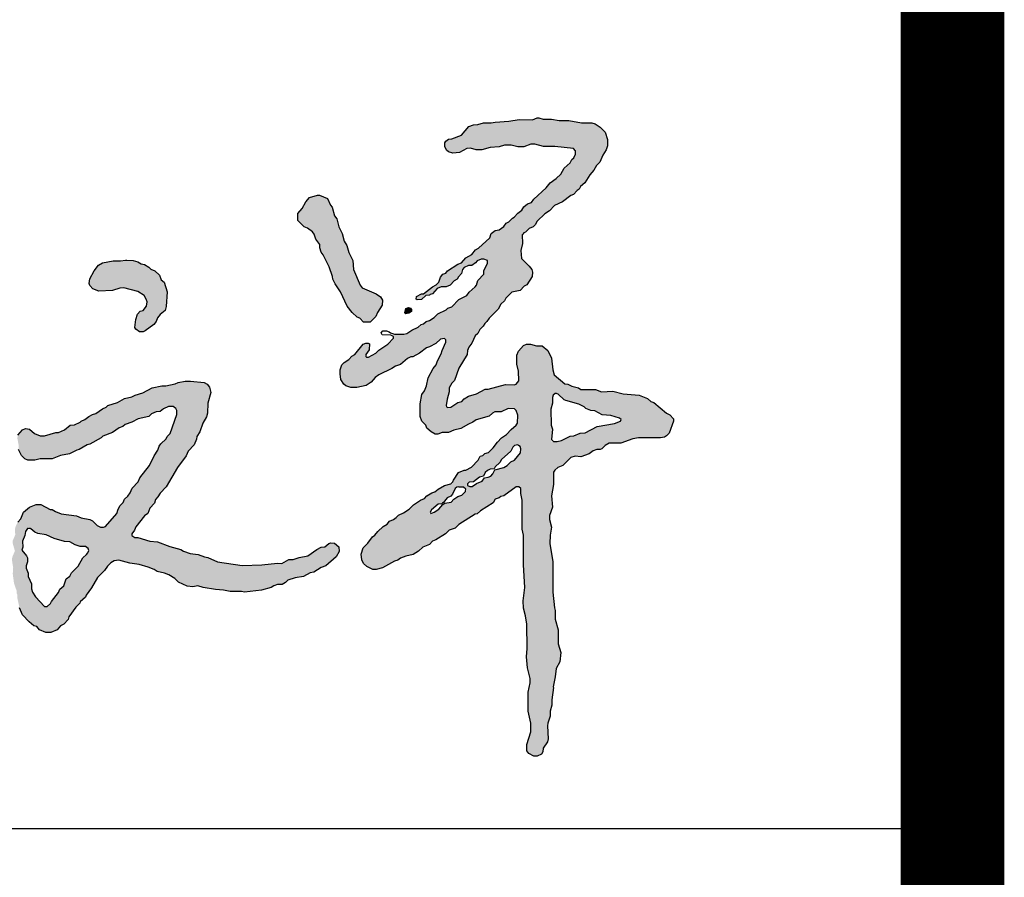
# Model space of a CAD drawing. Extents: x 427948 to 764348, y 274849 to 601549.
# Tile 79 of 212: x 762449 to 763398, y 347202 to 348029. Entities that reach past the tile are written whole.
import ezdxf

# ---------------------------------------------------------------- set-up
doc = ezdxf.new("R2010")
doc.units = 0
doc.header["$LTSCALE"] = 1000
doc.header["$MEASUREMENT"] = 0
doc.layers.get('0').update_dxf_attribs({"linetype": 'CONTINUOUS'})
doc.layers.add('PUB_TITLE', color=4, linetype='CONTINUOUS')

# ---------------------------------------------------------------- blocks, each defined once
blk = doc.blocks.new('谭文军')
at = {"linetype": 'Continuous'}
h = blk.add_hatch(color=256, dxfattribs=at)
h.paths.add_polyline_path([(2707.3, 2346), (2707.3, 2339), (2699.3, 2322), (2699.3, 2313), (2684.3, 2298), (2680.9, 2285.4), (2664.3, 2270), (2658.3, 2262), (2639.3, 2253), (2622.3, 2235), (2613.3, 2232), (2609.3, 2228), (2589.3, 2219), (2580.3, 2210), (2569.3, 2203), (2561.3, 2200), (2555.3, 2195), (2549.3, 2193), (2542.3, 2187), (2527.3, 2180), (2512.3, 2170), (2483.3, 2170), (2483.3, 2161), (2470.3, 2146), (2448.3, 2132), (2441.3, 2125), (2421.2, 2113.1), (2415.2, 2119.1), (2425.3, 2133), (2426.3, 2147), (2423.3, 2149), (2417.3, 2149), (2411.3, 2146), (2391.3, 2122), (2384.3, 2118), (2377.3, 2110), (2366.3, 2103), (2360.3, 2097), (2356.3, 2085), (2356.3, 2076), (2358.3, 2062), (2365.3, 2051), (2370.3, 2047), (2382.3, 2043), (2396.3, 2043), (2418.3, 2048), (2430.3, 2056), (2443.8, 2070.8), (2479.3, 2088), (2488.3, 2094), (2500.3, 2098), (2517.3, 2112), (2525.3, 2116), (2529.3, 2116), (2545.3, 2125), (2562.3, 2138), (2569.3, 2140), (2584.3, 2148), (2595.3, 2158), (2608.3, 2160.6), (2608.3, 2151), (2599.3, 2131), (2597.3, 2123), (2588.3, 2107), (2585.3, 2097), (2578.3, 2088), (2566.3, 2066), (2562.3, 2047), (2557.3, 2035), (2551.3, 2026), (2547.3, 2004), (2547.3, 1974), (2551.3, 1963), (2560.3, 1953), (2563.3, 1946), (2573.3, 1937), (2583.3, 1932), (2589.3, 1932), (2599.3, 1936), (2614.3, 1936), (2627.3, 1941), (2644.3, 1945), (2662.3, 1956), (2672.3, 1960), (2680.3, 1966), (2711.3, 1975), (2722.8, 1985), (2740.3, 1985), (2757.3, 1993), (2774.9, 1991.8), (2780.3, 1977), (2779.2, 1955.4), (2764.3, 1943), (2753.3, 1931), (2741.3, 1923), (2731.3, 1913), (2721.3, 1899), (2710.3, 1888), (2701.3, 1886), (2696.3, 1881), (2690.3, 1879), (2685.3, 1870), (2669.3, 1853), (2656.3, 1846), (2652.3, 1846), (2638.3, 1840), (2626.3, 1822), (2624.4, 1814.1), (2605.3, 1809), (2590.3, 1801), (2582.3, 1794), (2575.3, 1792), (2563.3, 1785), (2557.3, 1778), (2548.3, 1774), (2531.3, 1763), (2521.3, 1753), (2507.3, 1744), (2495.3, 1739), (2487.8, 1730), (2474.3, 1724), (2468.3, 1717), (2459.3, 1712), (2446.3, 1700), (2439.3, 1691), (2433.3, 1687), (2422.3, 1672), (2411.3, 1661), (2406.3, 1646), (2408.3, 1632), (2412.3, 1623), (2420.3, 1616), (2434.3, 1609), (2442.3, 1609), (2457.3, 1613), (2486.3, 1629), (2494.3, 1631), (2500.3, 1636), (2513.3, 1641), (2530.3, 1645), (2543.3, 1653), (2553.3, 1662), (2569.3, 1669), (2576.3, 1677), (2584.3, 1680), (2607.3, 1694), (2616.3, 1703), (2630.3, 1708), (2639.3, 1716), (2678.3, 1741), (2683.3, 1742), (2691.3, 1749), (2721.3, 1768), (2726.3, 1777), (2735.3, 1780), (2739.3, 1783), (2746.3, 1785), (2779.5, 1808.2), (2787.3, 1802), (2787.3, 1790), (2790.3, 1774), (2790.3, 1705), (2793.3, 1691), (2793.3, 1620), (2796.3, 1566), (2792.3, 1534), (2793.3, 1517), (2798.3, 1499), (2801.3, 1479), (2802.3, 1421), (2800.3, 1401), (2803.3, 1375), (2810.5, 1344), (2804.3, 1317), (2804.3, 1271), (2811.3, 1243), (2811.3, 1222), (2801.3, 1192), (2801.3, 1177), (2806.3, 1170), (2818.3, 1164), (2826.3, 1164), (2836.3, 1169), (2839.3, 1174), (2840.3, 1183), (2850.3, 1198), (2852.3, 1205), (2850.1, 1239.7), (2857.3, 1259), (2857.3, 1271), (2861.3, 1286), (2861.3, 1298), (2865.3, 1328), (2864.3, 1329), (2869.3, 1353), (2871.3, 1373), (2880.3, 1389), (2882.3, 1411), (2876.3, 1432), (2876.3, 1465), (2869.3, 1491), (2869.3, 1511), (2867.3, 1518), (2863.3, 1555), (2863.3, 1627), (2856.3, 1671), (2857.3, 1691), (2860.3, 1710), (2853.8, 1733.6), (2862.3, 1758), (2860.3, 1785), (2865.3, 1812), (2865.3, 1843.4), (2875.3, 1852), (2887.3, 1857), (2906.3, 1876), (2916.3, 1879), (2930.3, 1878), (2950.3, 1885), (2963.2, 1895), (2976.3, 1895), (2980.3, 1897), (2988.3, 1905), (2997.3, 1910), (3025.3, 1910), (3054.3, 1921), (3067.3, 1923), (3120.3, 1923), (3129.3, 1925), (3134.3, 1928), (3140.3, 1934), (3151.3, 1963), (3151.3, 1968), (3142.3, 1978), (3134.3, 1982), (3104.3, 2007), (3097.3, 2010), (3089.3, 2017), (3069.3, 2025), (3031.3, 2028), (3006.3, 2034), (2979.3, 2033), (2965.3, 2038), (2930.3, 2038), (2924.3, 2042), (2908.3, 2046), (2899.3, 2051), (2892.3, 2052), (2866.3, 2073), (2863.3, 2085), (2860.3, 2113), (2851.3, 2131), (2838.3, 2142), (2824.3, 2142), (2810.3, 2146), (2800.3, 2146), (2793.3, 2143), (2781.3, 2130), (2777.3, 2120), (2777.3, 2099), (2781.3, 2082), (2782.3, 2059), (2774.7, 2048.8), (2750.3, 2050), (2709.3, 2039), (2702.3, 2039), (2681.3, 2028), (2662.3, 2022), (2652.3, 2016), (2646.3, 2010), (2637.3, 2007), (2616, 1993.2), (2609.1, 1997.9), (2611.3, 2015), (2616.3, 2033), (2616.3, 2042), (2622.3, 2053), (2629.3, 2060), (2639.3, 2089), (2659.3, 2122), (2660.8, 2135.4), (2670.3, 2149), (2678.3, 2166), (2684.3, 2172), (2689.3, 2181), (2697.3, 2189), (2701.3, 2196), (2706.3, 2200), (2711.3, 2208), (2733.3, 2230), (2739.3, 2242), (2748.3, 2250), (2751.3, 2256), (2765.3, 2270), (2785.3, 2274), (2795.3, 2285), (2801.3, 2288), (2814.3, 2308), (2815.3, 2318), (2813.3, 2324), (2807.3, 2332), (2788.3, 2351), (2787.3, 2370), (2791.3, 2386), (2790.1, 2411), (2798.3, 2413), (2807.3, 2422), (2816.3, 2426), (2821.3, 2431), (2826.3, 2440), (2844.3, 2457), (2855.3, 2464), (2867.3, 2477), (2886.3, 2486), (2906.3, 2501), (2912.3, 2503), (2921.3, 2513), (2926.3, 2516), (2929.3, 2522), (2939.3, 2531), (2951.3, 2550), (2961.3, 2561), (2967.3, 2572), (2975.3, 2580), (2982.3, 2597), (2990.3, 2610), (2993.3, 2619), (2993.3, 2634), (2988.3, 2652), (2976.3, 2664), (2964.3, 2672), (2956.3, 2674), (2931.3, 2674), (2901.3, 2680), (2878.3, 2680), (2860.3, 2683), (2840.3, 2683), (2830.3, 2686), (2826.3, 2686), (2815.3, 2681), (2783.3, 2682), (2758.3, 2678), (2726.3, 2676), (2716.3, 2674), (2698.3, 2674), (2684.3, 2670), (2674.3, 2669), (2663.3, 2665), (2645.3, 2645), (2622.3, 2636), (2614.3, 2635), (2608.3, 2630), (2606.3, 2626), (2606.3, 2618), (2610.3, 2609), (2614.3, 2605), (2625.3, 2602), (2641.3, 2603), (2662.5, 2615.5), (2680.3, 2610), (2694.3, 2610), (2714.3, 2615), (2735.3, 2617), (2748.3, 2621), (2764.3, 2621), (2780.3, 2617), (2794.3, 2617), (2815, 2624.3), (2841.3, 2618), (2868.3, 2618), (2917.3, 2612.4), (2917.3, 2594.2), (2908.3, 2587), (2904.3, 2579), (2890.3, 2566), (2882.3, 2552), (2871.3, 2541), (2857.3, 2531), (2847.3, 2519), (2818.3, 2492), (2812.3, 2484), (2803.3, 2481), (2794.3, 2474), (2789.3, 2466), (2780.3, 2459), (2771.3, 2449), (2767.3, 2447), (2758.3, 2438), (2752.3, 2435), (2746.3, 2427), (2735.3, 2419), (2726.3, 2417), (2716.3, 2410), (2713.3, 2400), (2686.3, 2375), (2679.3, 2371), (2670.3, 2360), (2656.3, 2352), (2645.3, 2340), (2637.3, 2337), (2612.3, 2321), (2608.3, 2316), (2601.3, 2313), (2595.3, 2306), (2590.2, 2290.7), (2576.3, 2283), (2555.3, 2266), (2550.3, 2266), (2538.3, 2260), (2537.3, 2254), (2540.3, 2252), (2550.3, 2253), (2560.3, 2262), (2569.3, 2263), (2571.3, 2265), (2576.3, 2266), (2587.3, 2279), (2597.3, 2283), (2609.3, 2283), (2618.3, 2287), (2628.3, 2297), (2635.3, 2301), (2638.3, 2307), (2645.3, 2315), (2649.5, 2327.6), (2662.3, 2334), (2670.3, 2334), (2679.3, 2340), (2686.5, 2349), (2699.3, 2349)])
h.paths.add_polyline_path([(2890.3, 2014), (2894.3, 2012), (2925.3, 2003), (2938.3, 1997), (2942.3, 1993), (2954.3, 1988), (2963.3, 1987), (2981.3, 1978), (3001.3, 1976), (3027.1, 1968.6), (3024.3, 1963), (3010.3, 1957), (2969.3, 1950), (2940.3, 1935), (2928.3, 1934), (2913.3, 1928), (2904.3, 1927), (2884.3, 1917), (2873.3, 1914), (2859.9, 1914), (2862.3, 1944), (2859.3, 1953), (2858.3, 1991), (2862.3, 2006), (2862.3, 2023.4), (2871, 2030.3), (2873.3, 2028), (2876.3, 2027)], flags=16)
h.paths.add_polyline_path([(2786.3, 1887), (2772.3, 1870), (2763.3, 1866), (2750.3, 1852.9), (2725.3, 1847), (2718.7, 1833.7), (2709.3, 1829), (2700.3, 1828), (2695.3, 1820), (2681.3, 1814), (2669.2, 1805.5), (2657.5, 1810.1), (2664.3, 1817), (2674.3, 1818), (2688.3, 1829), (2698.3, 1832), (2704.2, 1843.6), (2714.3, 1848), (2723.3, 1849), (2726.3, 1854), (2737.3, 1864), (2741.3, 1871), (2763.3, 1891), (2770.2, 1904.7), (2783.6, 1906.4), (2787.3, 1897)], flags=16)
h.paths.add_polyline_path([(2650.3, 1805), (2659.3, 1799), (2646.3, 1786), (2637.3, 1783), (2627.3, 1777), (2621.3, 1770), (2606.3, 1767), (2601.3, 1764), (2591.3, 1753), (2580.3, 1746), (2568.7, 1741.6), (2574.3, 1751), (2590.3, 1765), (2599.3, 1766), (2600.3, 1768), (2602.3, 1768), (2611.3, 1780), (2620.3, 1784), (2624.3, 1789), (2631.5, 1804.4), (2639.3, 1806), (2640.3, 1805)], flags=16)
for points in [[(2377.3, 2365), (2372.3, 2382), (2366.3, 2392), (2361.3, 2410), (2353.3, 2426), (2348.3, 2445), (2343.3, 2452), (2337.3, 2473), (2333.3, 2478), (2326.3, 2494), (2307.3, 2502), (2302.3, 2502), (2283.3, 2496), (2274.3, 2486), (2266.3, 2470), (2255.3, 2458), (2255.3, 2441), (2270.3, 2426), (2278.3, 2423), (2293.4, 2411.7), (2298.3, 2397), (2308.3, 2384), (2308.3, 2376), (2311.3, 2366), (2316.3, 2359), (2330.3, 2331), (2338.3, 2308), (2339.3, 2301), (2344.3, 2290), (2357.3, 2271), (2373.3, 2237), (2385.3, 2222), (2397.3, 2211), (2403.3, 2208), (2412.3, 2199), (2428.3, 2199), (2441.3, 2212), (2445.3, 2222), (2456.3, 2239), (2457.3, 2251), (2452.3, 2259), (2442.3, 2266), (2406.3, 2282.4), (2388.3, 2324), (2386.3, 2346)], [(1874.1, 2272), (1889.1, 2262), (1896.5, 2250.3), (1895.1, 2237), (1887.1, 2227), (1880.1, 2225), (1873.1, 2218), (1869.1, 2205), (1867.1, 2186), (1869.1, 2182), (1878.1, 2176), (1887.1, 2176), (1892.1, 2178), (1912.1, 2193), (1918.1, 2200), (1921.1, 2209), (1927.1, 2217), (1939.1, 2227), (1942.1, 2236), (1944.1, 2271), (1937.1, 2294), (1930.1, 2300), (1926.1, 2311), (1915.1, 2321), (1905.1, 2325), (1900.1, 2330), (1890.1, 2336), (1882.1, 2338), (1874.1, 2343), (1863.1, 2346), (1848.1, 2347), (1845.1, 2347), (1833.1, 2345), (1815.1, 2345), (1790.1, 2340), (1780.1, 2335), (1770.1, 2321), (1760.1, 2302), (1758.1, 2291), (1760.1, 2286), (1767.1, 2278), (1781.1, 2273), (1814.1, 2274), (1831.1, 2280), (1841.1, 2281)], [(2526.3, 2229), (2524.3, 2232), (2519.3, 2234), (2513.3, 2231), (2510.3, 2222), (2513.3, 2219), (2520.3, 2220), (2526.3, 2224)]]:
    blk.add_hatch(color=256, dxfattribs=at).paths.add_polyline_path(points)
h = blk.add_hatch(color=256, dxfattribs=at)
h.paths.add_polyline_path([(1886.1, 2030), (1868.1, 2025), (1860.1, 2021), (1842.1, 2017), (1826.1, 2007), (1803.1, 2000), (1799.1, 1996), (1790.1, 1992), (1774.1, 1981), (1766.1, 1979), (1757.1, 1974), (1748.1, 1967), (1739.1, 1963), (1737.1, 1960), (1723.1, 1954), (1713.1, 1953), (1699.1, 1942), (1685.1, 1936), (1679.1, 1936), (1652.1, 1928), (1641.1, 1928), (1628.1, 1933), (1616.1, 1944), (1606.1, 1945), (1599.1, 1942), (1588.1, 1929), (1587.1, 1922), (1590.1, 1906), (1590.1, 1895), (1597.1, 1881), (1605.1, 1873), (1612.1, 1870), (1629.1, 1870), (1641.1, 1873), (1670.1, 1873), (1690.1, 1881), (1711.1, 1885), (1729.1, 1894), (1734.1, 1895), (1753.1, 1906), (1760.1, 1908), (1787.1, 1923), (1791.1, 1927), (1814.1, 1936), (1830.1, 1947), (1838.1, 1950), (1844.1, 1955), (1860.1, 1960), (1875.1, 1968), (1900.1, 1974), (1907.1, 1980), (1918.1, 1985), (1927.1, 1986), (1935.1, 1992), (1947.1, 1998), (1963.1, 1998), (1968.8, 1983.8), (1951.1, 1933), (1944.1, 1926), (1942.1, 1921), (1929.1, 1909), (1925.1, 1903), (1922.1, 1894), (1913.1, 1880), (1902.1, 1857), (1879.1, 1828), (1875.1, 1818), (1861.1, 1803), (1854.1, 1787.4), (1842.1, 1777), (1839.1, 1769), (1832.1, 1762), (1827.1, 1753), (1824.1, 1743), (1795.4, 1710), (1781.1, 1710), (1766.1, 1725), (1760.1, 1728), (1739.1, 1732), (1728.1, 1737), (1691.1, 1742), (1678.1, 1747), (1670.1, 1752), (1665.1, 1752), (1643.1, 1764), (1632.1, 1764), (1616.1, 1758), (1602.1, 1746), (1595.1, 1730), (1588.1, 1722), (1583.1, 1712), (1581.1, 1704), (1582.1, 1692), (1576.1, 1678), (1576.1, 1671), (1581.2, 1653.4), (1575.1, 1639), (1574.1, 1632), (1577.1, 1613), (1576.1, 1599), (1579.1, 1576), (1585.1, 1559), (1585.1, 1553), (1587.1, 1549), (1587.1, 1541), (1592.1, 1518), (1599.1, 1501), (1615.1, 1484), (1626.1, 1475), (1633.1, 1473), (1640.1, 1465), (1655.1, 1459), (1667.1, 1459), (1682.1, 1465), (1690.1, 1475), (1698.1, 1479), (1708.1, 1490), (1710.1, 1496), (1726.1, 1519), (1736.1, 1529), (1737.1, 1532), (1749.1, 1543), (1751.1, 1548), (1764.1, 1565), (1778.1, 1590), (1795.1, 1607), (1802.1, 1617), (1810.1, 1625), (1818.1, 1630), (1829.1, 1631), (1855.1, 1624), (1877.1, 1621), (1899.1, 1615), (1913.1, 1609), (1920.1, 1604), (1943, 1598.9), (1962.1, 1588), (1971.1, 1579), (1992.1, 1569), (2005.1, 1568), (2017.1, 1570), (2030.1, 1566), (2059.1, 1561), (2078.1, 1560), (2094.1, 1557), (2121.1, 1557), (2128.1, 1555), (2169.1, 1560), (2192.1, 1566), (2202.6, 1573), (2218.1, 1573), (2226.1, 1578), (2232.1, 1584), (2249.1, 1589), (2269.1, 1592), (2285.1, 1601), (2294.1, 1603), (2311.1, 1614), (2322.1, 1618), (2347.1, 1639), (2354.1, 1652), (2353.1, 1663), (2343.1, 1672), (2334.1, 1673), (2329.1, 1671), (2320.1, 1663), (2311.1, 1662), (2301.1, 1657), (2279.1, 1642), (2259.1, 1638), (2244.1, 1633), (2234.1, 1633), (2217.1, 1623), (2207.1, 1624), (2170.1, 1620), (2123.1, 1619), (2064.1, 1627), (2041.1, 1638), (2033.1, 1639), (2018.1, 1645), (1999.1, 1647), (1983.1, 1653), (1977.1, 1657), (1950.1, 1664), (1921.1, 1675), (1903.1, 1677), (1874.1, 1685), (1867.1, 1685), (1858.3, 1691.3), (1866.1, 1703), (1869.1, 1711), (1890.1, 1737), (1898.1, 1743), (1903.1, 1755), (1914.1, 1767), (1916.1, 1776), (1922.1, 1782), (1927.1, 1791), (1942.1, 1806), (1969.1, 1852), (1989.1, 1880), (1994.1, 1891), (2008.1, 1906), (2014.1, 1920), (2015.1, 1926), (2022.1, 1937), (2029.1, 1958), (2038.1, 1973), (2040.1, 1982), (2041.1, 2006), (2048.1, 2031), (2045.1, 2044), (2039.1, 2051), (2032.1, 2055), (2000.1, 2058), (1987.1, 2058), (1970.1, 2055), (1963.1, 2052), (1941.1, 2047), (1931.1, 2047), (1908.1, 2042)])
h.paths.add_polyline_path([(1749.1, 1664), (1758.5, 1657.3), (1754.3, 1646.9), (1743.1, 1637), (1732.1, 1617), (1716.1, 1601), (1712.1, 1593), (1703.1, 1587), (1698.1, 1570), (1688.1, 1562), (1685.1, 1554), (1668.1, 1533), (1666.1, 1528), (1654.9, 1518.1), (1630.1, 1544), (1621.1, 1558.1), (1621.1, 1575), (1613.1, 1592), (1613.1, 1600), (1607, 1614.7), (1611.1, 1627), (1611.1, 1637), (1609.1, 1642), (1598.1, 1655), (1600.1, 1662), (1599.1, 1677), (1605.1, 1690), (1606.1, 1700), (1614.1, 1711.1), (1619.1, 1706), (1629.1, 1698), (1636.1, 1695), (1656.1, 1692), (1675.1, 1683), (1699.1, 1676), (1712.1, 1675), (1725.1, 1668), (1737.1, 1664)], flags=16)
for points in [[(2826.3, 2686), (2830.3, 2686), (2840.3, 2683), (2860.3, 2683), (2878.3, 2680), (2901.3, 2680), (2931.3, 2674), (2956.3, 2674), (2964.3, 2672), (2976.3, 2664), (2988.3, 2652), (2993.3, 2634), (2993.3, 2619), (2990.3, 2610), (2982.3, 2597), (2975.3, 2580), (2967.3, 2572), (2961.3, 2561), (2951.3, 2550), (2939.3, 2531), (2929.3, 2522), (2926.3, 2516), (2921.3, 2513), (2912.3, 2503), (2906.3, 2501), (2886.3, 2486), (2867.3, 2477), (2855.3, 2464), (2844.3, 2457), (2826.3, 2440), (2821.3, 2431), (2816.3, 2426), (2807.3, 2422), (2798.3, 2413), (2794.3, 2412), (2790.3, 2407), (2791.3, 2386), (2787.3, 2370), (2788.3, 2351), (2807.3, 2332), (2813.3, 2324), (2815.3, 2318), (2814.3, 2308), (2801.3, 2288), (2795.3, 2285), (2785.3, 2274), (2765.3, 2270), (2751.3, 2256), (2748.3, 2250), (2739.3, 2242), (2733.3, 2230), (2711.3, 2208), (2706.3, 2200), (2701.3, 2196), (2697.3, 2189), (2689.3, 2181), (2684.3, 2172), (2678.3, 2166), (2670.3, 2149), (2663.3, 2139), (2660.3, 2131), (2659.3, 2122), (2639.3, 2089), (2629.3, 2060), (2622.3, 2053), (2616.3, 2042), (2616.3, 2033), (2611.3, 2015), (2609.3, 2000), (2610.3, 1997), (2613.3, 1995), (2620.3, 1996), (2637.3, 2007), (2646.3, 2010), (2652.3, 2016), (2662.3, 2022), (2681.3, 2028), (2702.3, 2039), (2709.3, 2039), (2750.3, 2050), (2771.3, 2049), (2776.3, 2051), (2782.3, 2059), (2781.3, 2082), (2777.3, 2099), (2777.3, 2120), (2781.3, 2130), (2793.3, 2143), (2800.3, 2146), (2810.3, 2146), (2824.3, 2142), (2838.3, 2142), (2851.3, 2131), (2860.3, 2113), (2863.3, 2085), (2866.3, 2073), (2892.3, 2052), (2899.3, 2051), (2908.3, 2046), (2924.3, 2042), (2930.3, 2038), (2965.3, 2038), (2979.3, 2033), (3006.3, 2034), (3031.3, 2028), (3069.3, 2025), (3089.3, 2017), (3097.3, 2010), (3104.3, 2007), (3134.3, 1982), (3142.3, 1978), (3151.3, 1968), (3151.3, 1963), (3140.3, 1934), (3134.3, 1928), (3129.3, 1925), (3120.3, 1923), (3067.3, 1923), (3054.3, 1921), (3025.3, 1910), (2997.3, 1910), (2988.3, 1905), (2980.3, 1897), (2976.3, 1895), (2968.3, 1895), (2959.3, 1892), (2950.3, 1885), (2930.3, 1878), (2916.3, 1879), (2906.3, 1876), (2887.3, 1857), (2875.3, 1852), (2868.3, 1846), (2865.3, 1841), (2865.3, 1812), (2860.3, 1785), (2862.3, 1758), (2855.3, 1738), (2855.3, 1728), (2860.3, 1710), (2857.3, 1691), (2856.3, 1671), (2863.3, 1627), (2863.3, 1555), (2867.3, 1518), (2869.3, 1511), (2869.3, 1491), (2876.3, 1465), (2876.3, 1432), (2882.3, 1411), (2880.3, 1389), (2871.3, 1373), (2869.3, 1353), (2864.3, 1329), (2865.3, 1328), (2861.3, 1298), (2861.3, 1286), (2857.3, 1271), (2857.3, 1259), (2851.3, 1243), (2850.3, 1236), (2852.3, 1205), (2850.3, 1198), (2840.3, 1183), (2839.3, 1174), (2836.3, 1169), (2826.3, 1164), (2818.3, 1164), (2806.3, 1170), (2801.3, 1177), (2801.3, 1192), (2811.3, 1222), (2811.3, 1243), (2804.3, 1271), (2804.3, 1317), (2809.3, 1339), (2809.3, 1349), (2803.3, 1375), (2800.3, 1401), (2802.3, 1421), (2801.3, 1479), (2798.3, 1499), (2793.3, 1517), (2792.3, 1534), (2796.3, 1566), (2793.3, 1620), (2793.3, 1691), (2790.3, 1705), (2790.3, 1774), (2787.3, 1790), (2787.3, 1802), (2782.3, 1806), (2776.3, 1806), (2746.3, 1785), (2739.3, 1783), (2735.3, 1780), (2726.3, 1777), (2721.3, 1768), (2691.3, 1749), (2683.3, 1742), (2678.3, 1741), (2639.3, 1716), (2630.3, 1708), (2616.3, 1703), (2607.3, 1694), (2584.3, 1680), (2576.3, 1677), (2569.3, 1669), (2553.3, 1662), (2543.3, 1653), (2530.3, 1645), (2513.3, 1641), (2500.3, 1636), (2494.3, 1631), (2486.3, 1629), (2457.3, 1613), (2442.3, 1609), (2434.3, 1609), (2420.3, 1616), (2412.3, 1623), (2408.3, 1632), (2406.3, 1646), (2411.3, 1661), (2422.3, 1672), (2433.3, 1687), (2439.3, 1691), (2446.3, 1700), (2459.3, 1712), (2468.3, 1717), (2474.3, 1724), (2483.3, 1728), (2490.3, 1733), (2495.3, 1739), (2507.3, 1744), (2521.3, 1753), (2531.3, 1763), (2548.3, 1774), (2557.3, 1778), (2563.3, 1785), (2575.3, 1792), (2582.3, 1794), (2590.3, 1801), (2605.3, 1809), (2620.3, 1813), (2625.3, 1818), (2626.3, 1822), (2638.3, 1840), (2652.3, 1846), (2656.3, 1846), (2669.3, 1853), (2685.3, 1870), (2690.3, 1879), (2696.3, 1881), (2701.3, 1886), (2710.3, 1888), (2721.3, 1899), (2731.3, 1913), (2741.3, 1923), (2753.3, 1931), (2764.3, 1943), (2776.3, 1953), (2779.3, 1958), (2780.3, 1977), (2776.3, 1988), (2772.3, 1992), (2757.3, 1993), (2740.3, 1985), (2725.3, 1985), (2719.3, 1982), (2711.3, 1975), (2680.3, 1966), (2672.3, 1960), (2662.3, 1956), (2644.3, 1945), (2627.3, 1941), (2614.3, 1936), (2599.3, 1936), (2589.3, 1932), (2583.3, 1932), (2573.3, 1937), (2563.3, 1946), (2560.3, 1953), (2551.3, 1963), (2547.3, 1974), (2547.3, 2004), (2551.3, 2026), (2557.3, 2035), (2562.3, 2047), (2566.3, 2066), (2578.3, 2088), (2585.3, 2097), (2588.3, 2107), (2597.3, 2123), (2599.3, 2131), (2608.3, 2151), (2608.3, 2157), (2605.3, 2160), (2595.3, 2158), (2584.3, 2148), (2569.3, 2140), (2562.3, 2138), (2545.3, 2125), (2529.3, 2116), (2525.3, 2116), (2517.3, 2112), (2500.3, 2098), (2488.3, 2094), (2479.3, 2088), (2448.3, 2073), (2440.3, 2067), (2430.3, 2056), (2418.3, 2048), (2396.3, 2043), (2382.3, 2043), (2370.3, 2047), (2365.3, 2051), (2358.3, 2062), (2356.3, 2076), (2356.3, 2085), (2360.3, 2097), (2366.3, 2103), (2377.3, 2110), (2384.3, 2118), (2391.3, 2122), (2411.3, 2146), (2417.3, 2149), (2423.3, 2149), (2426.3, 2147), (2425.3, 2133), (2417.3, 2122), (2417.3, 2117), (2419.3, 2115), (2424.3, 2115), (2441.3, 2125), (2448.3, 2132), (2470.3, 2146), (2483.3, 2161), (2483.3, 2165), (2477.3, 2168), (2456.3, 2169), (2454.3, 2173), (2458.3, 2178), (2467.3, 2178), (2473.3, 2176), (2476.3, 2173), (2486.3, 2170), (2508.3, 2170), (2515.3, 2172), (2527.3, 2180), (2542.3, 2187), (2549.3, 2193), (2555.3, 2195), (2561.3, 2200), (2569.3, 2203), (2580.3, 2210), (2589.3, 2219), (2609.3, 2228), (2613.3, 2232), (2622.3, 2235), (2639.3, 2253), (2658.3, 2262), (2664.3, 2270), (2678.3, 2283), (2681.3, 2287), (2684.3, 2298), (2699.3, 2313), (2699.3, 2322), (2707.3, 2339), (2707.3, 2346), (2699.3, 2349), (2692.3, 2349), (2683.3, 2345), (2679.3, 2340), (2670.3, 2334), (2662.3, 2334), (2652.3, 2329), (2648.3, 2324), (2645.3, 2315), (2638.3, 2307), (2635.3, 2301), (2628.3, 2297), (2618.3, 2287), (2609.3, 2283), (2597.3, 2283), (2587.3, 2279), (2576.3, 2266), (2571.3, 2265), (2569.3, 2263), (2560.3, 2262), (2550.3, 2253), (2540.3, 2252), (2537.3, 2254), (2538.3, 2260), (2550.3, 2266), (2555.3, 2266), (2576.3, 2283), (2585.3, 2288), (2591.3, 2294), (2595.3, 2306), (2601.3, 2313), (2608.3, 2316), (2612.3, 2321), (2637.3, 2337), (2645.3, 2340), (2656.3, 2352), (2670.3, 2360), (2679.3, 2371), (2686.3, 2375), (2713.3, 2400), (2716.3, 2410), (2726.3, 2417), (2735.3, 2419), (2746.3, 2427), (2752.3, 2435), (2758.3, 2438), (2767.3, 2447), (2771.3, 2449), (2780.3, 2459), (2789.3, 2466), (2794.3, 2474), (2803.3, 2481), (2812.3, 2484), (2818.3, 2492), (2847.3, 2519), (2857.3, 2531), (2871.3, 2541), (2882.3, 2552), (2890.3, 2566), (2904.3, 2579), (2908.3, 2587), (2913.3, 2591), (2917.3, 2599), (2917.3, 2607), (2912.3, 2613), (2868.3, 2618), (2841.3, 2618), (2820.3, 2623), (2811.3, 2623), (2794.3, 2617), (2780.3, 2617), (2764.3, 2621), (2748.3, 2621), (2735.3, 2617), (2714.3, 2615), (2694.3, 2610), (2680.3, 2610), (2667.3, 2614), (2658.3, 2613), (2641.3, 2603), (2625.3, 2602), (2614.3, 2605), (2610.3, 2609), (2606.3, 2618), (2606.3, 2626), (2608.3, 2630), (2614.3, 2635), (2622.3, 2636), (2645.3, 2645), (2663.3, 2665), (2674.3, 2669), (2684.3, 2670), (2698.3, 2674), (2716.3, 2674), (2726.3, 2676), (2758.3, 2678), (2783.3, 2682), (2815.3, 2681), (2826.3, 2686)], [(2302.3, 2502), (2307.3, 2502), (2326.3, 2494), (2333.3, 2478), (2337.3, 2473), (2343.3, 2452), (2348.3, 2445), (2353.3, 2426), (2361.3, 2410), (2366.3, 2392), (2372.3, 2382), (2377.3, 2365), (2386.3, 2346), (2388.3, 2324), (2404.3, 2287), (2409.3, 2281), (2442.3, 2266), (2452.3, 2259), (2457.3, 2251), (2456.3, 2239), (2445.3, 2222), (2441.3, 2212), (2428.3, 2199), (2412.3, 2199), (2403.3, 2208), (2397.3, 2211), (2385.3, 2222), (2373.3, 2237), (2357.3, 2271), (2344.3, 2290), (2339.3, 2301), (2338.3, 2308), (2330.3, 2331), (2316.3, 2359), (2311.3, 2366), (2308.3, 2376), (2308.3, 2384), (2298.3, 2397), (2294.3, 2409), (2290.3, 2414), (2278.3, 2423), (2270.3, 2426), (2255.3, 2441), (2255.3, 2458), (2266.3, 2470), (2274.3, 2486), (2283.3, 2496), (2302.3, 2502)], [(1845.1, 2347), (1848.1, 2347), (1863.1, 2346), (1874.1, 2343), (1882.1, 2338), (1890.1, 2336), (1900.1, 2330), (1905.1, 2325), (1915.1, 2321), (1926.1, 2311), (1930.1, 2300), (1937.1, 2294), (1944.1, 2271), (1942.1, 2236), (1939.1, 2227), (1927.1, 2217), (1921.1, 2209), (1918.1, 2200), (1912.1, 2193), (1892.1, 2178), (1887.1, 2176), (1878.1, 2176), (1869.1, 2182), (1867.1, 2186), (1869.1, 2205), (1873.1, 2218), (1880.1, 2225), (1887.1, 2227), (1895.1, 2237), (1896.1, 2247), (1894.1, 2254), (1889.1, 2262), (1874.1, 2272), (1841.1, 2281), (1831.1, 2280), (1814.1, 2274), (1781.1, 2273), (1767.1, 2278), (1760.1, 2286), (1758.1, 2291), (1760.1, 2302), (1770.1, 2321), (1780.1, 2335), (1790.1, 2340), (1815.1, 2345), (1833.1, 2345), (1845.1, 2347)], [(2519.3, 2234), (2524.3, 2232), (2526.3, 2229), (2526.3, 2224), (2520.3, 2220), (2513.3, 2219), (2510.3, 2222), (2513.3, 2231), (2519.3, 2234)], [(1987.1, 2058), (2000.1, 2058), (2032.1, 2055), (2039.1, 2051), (2045.1, 2044), (2048.1, 2031), (2041.1, 2006), (2040.1, 1982), (2038.1, 1973), (2029.1, 1958), (2022.1, 1937), (2015.1, 1926), (2014.1, 1920), (2008.1, 1906), (1994.1, 1891), (1989.1, 1880), (1969.1, 1852), (1942.1, 1806), (1927.1, 1791), (1922.1, 1782), (1916.1, 1776), (1914.1, 1767), (1903.1, 1755), (1898.1, 1743), (1890.1, 1737), (1869.1, 1711), (1866.1, 1703), (1860.1, 1694), (1860.1, 1690), (1867.1, 1685), (1874.1, 1685), (1903.1, 1677), (1921.1, 1675), (1950.1, 1664), (1977.1, 1657), (1983.1, 1653), (1999.1, 1647), (2018.1, 1645), (2033.1, 1639), (2041.1, 1638), (2064.1, 1627), (2123.1, 1619), (2170.1, 1620), (2207.1, 1624), (2217.1, 1623), (2234.1, 1633), (2244.1, 1633), (2259.1, 1638), (2279.1, 1642), (2301.1, 1657), (2311.1, 1662), (2320.1, 1663), (2329.1, 1671), (2334.1, 1673), (2343.1, 1672), (2353.1, 1663), (2354.1, 1652), (2347.1, 1639), (2322.1, 1618), (2311.1, 1614), (2294.1, 1603), (2285.1, 1601), (2269.1, 1592), (2249.1, 1589), (2232.1, 1584), (2226.1, 1578), (2218.1, 1573), (2207.1, 1573), (2198.1, 1570), (2192.1, 1566), (2169.1, 1560), (2128.1, 1555), (2121.1, 1557), (2094.1, 1557), (2078.1, 1560), (2059.1, 1561), (2030.1, 1566), (2017.1, 1570), (2005.1, 1568), (1992.1, 1569), (1971.1, 1579), (1962.1, 1588), (1948.1, 1596), (1938.1, 1600), (1920.1, 1604), (1913.1, 1609), (1899.1, 1615), (1877.1, 1621), (1855.1, 1624), (1829.1, 1631), (1818.1, 1630), (1810.1, 1625), (1802.1, 1617), (1795.1, 1607), (1778.1, 1590), (1764.1, 1565), (1751.1, 1548), (1749.1, 1543), (1737.1, 1532), (1736.1, 1529), (1726.1, 1519), (1710.1, 1496), (1708.1, 1490), (1698.1, 1479), (1690.1, 1475), (1682.1, 1465), (1667.1, 1459), (1655.1, 1459), (1640.1, 1465), (1633.1, 1473), (1626.1, 1475), (1615.1, 1484), (1599.1, 1501), (1592.1, 1518)], [(1588.1, 1722), (1595.1, 1730), (1602.1, 1746), (1616.1, 1758), (1632.1, 1764), (1643.1, 1764), (1665.1, 1752), (1670.1, 1752), (1678.1, 1747), (1691.1, 1742), (1728.1, 1737), (1739.1, 1732), (1760.1, 1728), (1766.1, 1725), (1777.1, 1714), (1785.1, 1710), (1792.1, 1710), (1797.1, 1712), (1824.1, 1743), (1827.1, 1753), (1832.1, 1762), (1839.1, 1769), (1842.1, 1777), (1850.1, 1784), (1856.1, 1792), (1861.1, 1803), (1875.1, 1818), (1879.1, 1828), (1902.1, 1857), (1913.1, 1880), (1922.1, 1894), (1925.1, 1903), (1929.1, 1909), (1942.1, 1921), (1944.1, 1926), (1951.1, 1933), (1967.1, 1979), (1967.1, 1988), (1965.1, 1993), (1958.1, 1998), (1947.1, 1998), (1935.1, 1992), (1927.1, 1986), (1918.1, 1985), (1907.1, 1980), (1900.1, 1974), (1875.1, 1968), (1860.1, 1960), (1844.1, 1955), (1838.1, 1950), (1830.1, 1947), (1814.1, 1936), (1791.1, 1927), (1787.1, 1923), (1760.1, 1908), (1753.1, 1906), (1734.1, 1895), (1729.1, 1894), (1711.1, 1885), (1690.1, 1881), (1670.1, 1873), (1641.1, 1873), (1629.1, 1870), (1612.1, 1870), (1605.1, 1873), (1597.1, 1881), (1590.1, 1895)], [(1588.1, 1929), (1599.1, 1942), (1606.1, 1945), (1616.1, 1944), (1628.1, 1933), (1641.1, 1928), (1652.1, 1928), (1679.1, 1936), (1685.1, 1936), (1699.1, 1942), (1713.1, 1953), (1723.1, 1954), (1737.1, 1960), (1739.1, 1963), (1748.1, 1967), (1757.1, 1974), (1766.1, 1979), (1774.1, 1981), (1790.1, 1992), (1799.1, 1996), (1803.1, 2000), (1826.1, 2007), (1842.1, 2017), (1860.1, 2021), (1868.1, 2025), (1886.1, 2030), (1908.1, 2042), (1931.1, 2047), (1941.1, 2047), (1963.1, 2052), (1970.1, 2055), (1987.1, 2058)], [(2873.3, 2028), (2872.3, 2029), (2869.3, 2029), (2864.3, 2025), (2862.3, 2019), (2862.3, 2006), (2858.3, 1991), (2859.3, 1953), (2862.3, 1944), (2860.3, 1919), (2865.3, 1914), (2873.3, 1914), (2884.3, 1917), (2904.3, 1927), (2913.3, 1928), (2928.3, 1934), (2940.3, 1935), (2969.3, 1950), (3010.3, 1957), (3024.3, 1963), (3026.3, 1967), (3022.3, 1970), (3001.3, 1976), (2981.3, 1978), (2963.3, 1987), (2954.3, 1988), (2942.3, 1993), (2938.3, 1997), (2925.3, 2003), (2894.3, 2012), (2890.3, 2014), (2876.3, 2027), (2873.3, 2028)], [(2781.3, 1905), (2780.3, 1906), (2772.3, 1905), (2768.3, 1901), (2763.3, 1891), (2741.3, 1871), (2737.3, 1864), (2726.3, 1854), (2723.3, 1849), (2714.3, 1848), (2707.3, 1845), (2702.3, 1840), (2698.3, 1832), (2688.3, 1829), (2674.3, 1818), (2664.3, 1817), (2660.3, 1813), (2660.3, 1809), (2665.3, 1807), (2671.3, 1807), (2681.3, 1814), (2695.3, 1820), (2700.3, 1828), (2709.3, 1829), (2715.3, 1832), (2720.3, 1837), (2725.3, 1847), (2746.3, 1852), (2754.3, 1857), (2763.3, 1866), (2772.3, 1870), (2786.3, 1887), (2787.3, 1897), (2785.3, 1902), (2781.3, 1905)], [(2640.3, 1805), (2639.3, 1806), (2634.3, 1805), (2630.3, 1802), (2624.3, 1789), (2620.3, 1784), (2611.3, 1780), (2602.3, 1768), (2600.3, 1768), (2599.3, 1766), (2590.3, 1765), (2574.3, 1751), (2571.3, 1746), (2572.3, 1743), (2580.3, 1746), (2591.3, 1753), (2601.3, 1764), (2606.3, 1767), (2621.3, 1770), (2627.3, 1777), (2637.3, 1783), (2646.3, 1786), (2655.3, 1795), (2656.3, 1801), (2650.3, 1805), (2640.3, 1805)], [(1619.1, 1706), (1618.1, 1707), (1611.1, 1707), (1606.1, 1700), (1605.1, 1690), (1599.1, 1677), (1600.1, 1662), (1598.1, 1655), (1609.1, 1642), (1611.1, 1637), (1611.1, 1627), (1608.1, 1618), (1608.1, 1612), (1613.1, 1600), (1613.1, 1592), (1621.1, 1575), (1621.1, 1563), (1623.1, 1555), (1630.1, 1544), (1652.1, 1521), (1658.1, 1521), (1666.1, 1528), (1668.1, 1533), (1685.1, 1554), (1688.1, 1562), (1698.1, 1570), (1703.1, 1587), (1712.1, 1593), (1716.1, 1601), (1732.1, 1617), (1743.1, 1637), (1752.1, 1645), (1755.1, 1649), (1757.1, 1654), (1756.1, 1659), (1749.1, 1664), (1737.1, 1664), (1725.1, 1668), (1712.1, 1675), (1699.1, 1676), (1675.1, 1683), (1656.1, 1692), (1636.1, 1695), (1629.1, 1698), (1619.1, 1706)]]:
    blk.add_lwpolyline(points, dxfattribs=at)
blk = doc.blocks.new('24')
at = {"color": 4}
blk.add_line((-1110888.91, 145318.87), (-1110888.91, 202718.87), dxfattribs=at)
at = {"layer": 'PUB_TITLE'}
for p, q in [((-1110888.91, 145318.87), (-1110888.91, 202718.87)), ((-1116488.91, 157318.87), (-1110888.91, 157318.87))]:
    blk.add_line(p, q, dxfattribs=at)
at = {"layer": 'PUB_TITLE', "linetype": 'Continuous', "const_width": 100}
blk.add_lwpolyline([(-1191488.91, 145318.87), (-1110888.91, 145318.87), (-1110888.91, 202718.87), (-1191488.91, 202718.87)], close=True, dxfattribs=at)
at = {"layer": 'PUB_TITLE', "linetype": 'Continuous', "const_width": 80}
blk.add_lwpolyline([(-1110888.91, 145318.87), (-1110888.91, 202718.87)], dxfattribs=at)
at = {"linetype": 'Continuous', "xscale": 0.4043519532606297, "yscale": 0.4043519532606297, "zscale": 0.4043519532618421}
blk.add_blockref('谭文军', (-1112431.83, 156917.98), dxfattribs=at)

msp = doc.modelspace()

# ---------------------------------------------------------------- block references
msp.add_blockref('24', (1874236.93, 189930.48))

doc.saveas('drawing.dxf')
